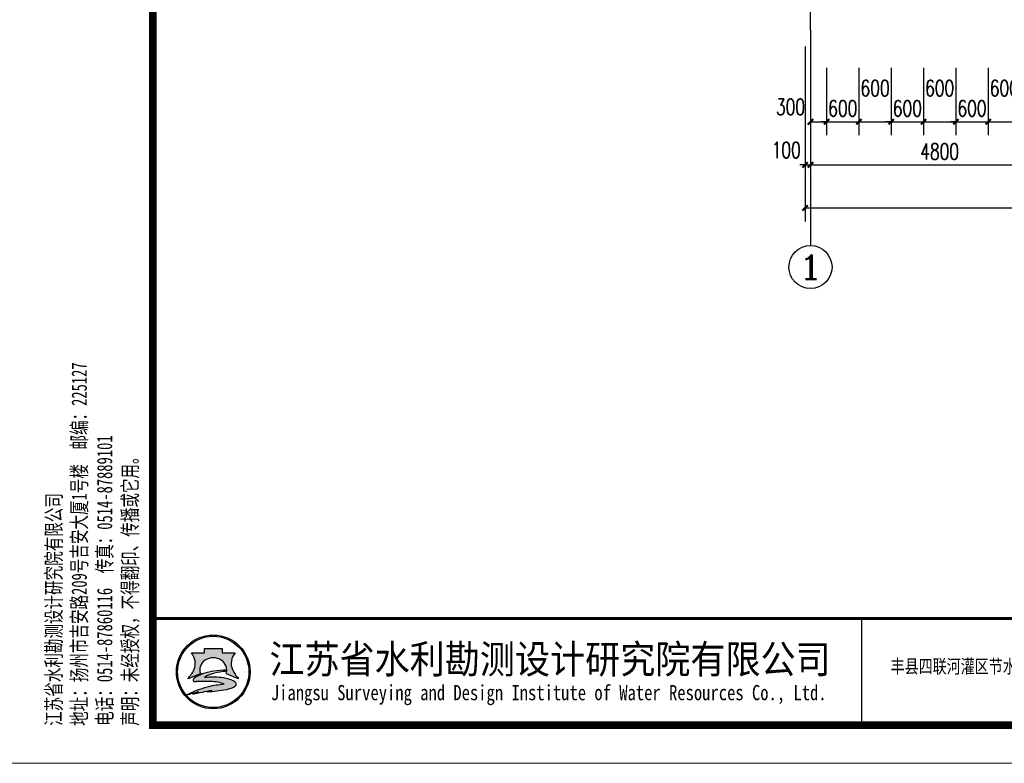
# Model space of a CAD drawing. Extents: x 88237 to 730297, y -11868 to 107702.
# Tile 12 of 49: x 308054 to 326340, y 42769 to 56584. Entities that reach past the tile are written whole.
import ezdxf
from ezdxf.enums import TextEntityAlignment as Align

# ---------------------------------------------------------------- set-up
doc = ezdxf.new("R2010")
doc.units = 0
doc.header["$LTSCALE"] = 1000
doc.header["$MEASUREMENT"] = 0
doc.linetypes.add('DOTE', pattern=[2.4200000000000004, 2, -0.2, 0.02, -0.2])
for name, color, linetype in [('AXIS', 3, 'Continuous'), ('AXIS_TEXT', 7, 'Continuous'), ('DOTE', 1, 'DOTE'), ('PUB_DIM', 3, 'Continuous'), ('图框', 7, 'Continuous')]:
    doc.layers.add(name, color=color, linetype=linetype)
doc.styles.add('_TCH_AXIS', font='COMPLEX', dxfattribs={"bigfont": 'GBCBIG'})
doc.styles.add('_TCH_DIM_T3', font='SIMPLEX', dxfattribs={"width": 0.7058823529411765, "bigfont": 'GBCBIG'})
doc.styles.add('COMPLEX', font='COMPLEX')
doc.styles.add('仿宋', font='FangSong_GB2312.ttf', dxfattribs={"width": 0.7})
doc.styles.add('宋体', font='txt')
doc.dimstyles.new('_TCH_ARCH&&100', dxfattribs={"dimtxt": 297.5, "dimasz": 100, "dimexe": 250, "dimexo": 300, "dimgap": 100, "dimtad": 1, "dimdec": 0, "dimzin": 0, "dimdsep": 46, "dimtxsty": '_TCH_DIM_T3', "dimblk": 'ARCHTICK', "dimcen": 0.09, "dimclrt": 7, "dimazin": 2, "dimtfac": 1, "dimtdec": 0, "dimtix": 1, "dimtmove": 2, "dimatfit": 3, "dimfxl": 1, "dimtolj": 1, "dimtzin": 0, "dimarcsym": 0})

# ---------------------------------------------------------------- blocks, each defined once
blk = doc.blocks.new('_ArchTick')
at = {"color": 0, "linetype": 'ByBlock', "const_width": 0.4}
blk.add_lwpolyline([(-0.5, -0.5), (0.5, 0.5)], dxfattribs=at)
blk = doc.blocks.new('*D172')
at = {"layer": 'Defpoints', "color": 0}
for p in [(326040.0245091, 55987.39317273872), (326640.0245090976, 55987.39317273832), (326640.0245090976, 54687.39317273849)]:
    blk.add_point(p, dxfattribs=at)
at = {"layer": 'PUB_DIM', "color": 0, "lineweight": -2}
for p, q in [((326040.0245091, 55687.39317273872), (326040.0245091, 54437.39317273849)), ((326640.0245090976, 55687.39317273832), (326640.0245090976, 54437.39317273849)), ((326040.0245091, 54687.39317273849), (326640.0245090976, 54687.39317273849))]:
    blk.add_line(p, q, dxfattribs=at)
at = {"layer": 'PUB_DIM', "color": 0, "lineweight": -2, "xscale": 100, "yscale": 100, "zscale": 100, "rotation": 180}
blk.add_blockref('_ArchTick', (326040.0245091, 54687.39317273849), dxfattribs=at)
at = {"layer": 'PUB_DIM', "color": 0, "lineweight": -2, "xscale": 100, "yscale": 100, "zscale": 100}
blk.add_blockref('_ArchTick', (326640.0245090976, 54687.39317273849), dxfattribs=at)
at = {"layer": 'PUB_DIM', "color": 7, "insert": (326340.0245090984, 55312.39317273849), "char_height": 297.5, "attachment_point": 5, "style": '_TCH_DIM_T3'}
blk.add_mtext('\\A1;600', dxfattribs=at)
blk = doc.blocks.new('*D173')
at = {"layer": 'Defpoints', "color": 0}
for p in [(325440.0245091, 55987.39317273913), (326040.0245091, 55987.39317273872), (326040.0245091, 54687.39317273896)]:
    blk.add_point(p, dxfattribs=at)
at = {"layer": 'PUB_DIM', "color": 0, "lineweight": -2}
for p, q in [((325440.0245091, 55687.39317273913), (325440.0245091, 54437.39317273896)), ((326040.0245091, 55687.39317273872), (326040.0245091, 54437.39317273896)), ((325440.0245091, 54687.39317273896), (325340.0245091, 54687.39317273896)), ((325440.0245091, 54687.39317273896), (326040.0245091, 54687.39317273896)), ((326040.0245091, 54687.39317273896), (326140.0245091, 54687.39317273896))]:
    blk.add_line(p, q, dxfattribs=at)
at = {"layer": 'PUB_DIM', "color": 0, "lineweight": -2, "xscale": 100, "yscale": 100, "zscale": 100}
blk.add_blockref('_ArchTick', (325440.0245091, 54687.39317273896), dxfattribs=at)
at = {"layer": 'PUB_DIM', "color": 0, "lineweight": -2, "xscale": 100, "yscale": 100, "zscale": 100, "rotation": 180}
blk.add_blockref('_ArchTick', (326040.0245091, 54687.39317273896), dxfattribs=at)
at = {"layer": 'PUB_DIM', "color": 7, "insert": (325740.0245091, 54936.14317273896), "char_height": 297.5, "attachment_point": 5, "style": '_TCH_DIM_T3'}
blk.add_mtext('\\A1;600', dxfattribs=at)
blk = doc.blocks.new('*D174')
at = {"layer": 'Defpoints', "color": 0}
for p in [(324840.0245090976, 55987.39317273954), (325440.0245091, 55987.39317273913), (325440.0245091, 54687.39317273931)]:
    blk.add_point(p, dxfattribs=at)
at = {"layer": 'PUB_DIM', "color": 0, "lineweight": -2}
for p, q in [((324840.0245090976, 55687.39317273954), (324840.0245090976, 54437.39317273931)), ((325440.0245091, 55687.39317273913), (325440.0245091, 54437.39317273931)), ((324840.0245090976, 54687.39317273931), (325440.0245091, 54687.39317273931))]:
    blk.add_line(p, q, dxfattribs=at)
at = {"layer": 'PUB_DIM', "color": 0, "lineweight": -2, "xscale": 100, "yscale": 100, "zscale": 100, "rotation": 180}
blk.add_blockref('_ArchTick', (324840.0245090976, 54687.39317273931), dxfattribs=at)
at = {"layer": 'PUB_DIM', "color": 0, "lineweight": -2, "xscale": 100, "yscale": 100, "zscale": 100}
blk.add_blockref('_ArchTick', (325440.0245091, 54687.39317273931), dxfattribs=at)
at = {"layer": 'PUB_DIM', "color": 7, "insert": (325140.0245090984, 55312.39317273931), "char_height": 297.5, "attachment_point": 5, "style": '_TCH_DIM_T3'}
blk.add_mtext('\\A1;600', dxfattribs=at)
blk = doc.blocks.new('*D175')
at = {"layer": 'Defpoints', "color": 0}
for p in [(324240.0245091, 55987.39317273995), (324840.0245090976, 55987.39317273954), (324840.0245090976, 54687.39317273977)]:
    blk.add_point(p, dxfattribs=at)
at = {"layer": 'PUB_DIM', "color": 0, "lineweight": -2}
for p, q in [((324240.0245091, 55687.39317273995), (324240.0245091, 54437.39317273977)), ((324840.0245090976, 55687.39317273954), (324840.0245090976, 54437.39317273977)), ((324240.0245091, 54687.39317273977), (324140.0245091, 54687.39317273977)), ((324240.0245091, 54687.39317273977), (324840.0245090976, 54687.39317273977)), ((324840.0245090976, 54687.39317273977), (324940.0245090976, 54687.39317273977))]:
    blk.add_line(p, q, dxfattribs=at)
at = {"layer": 'PUB_DIM', "color": 0, "lineweight": -2, "xscale": 100, "yscale": 100, "zscale": 100}
blk.add_blockref('_ArchTick', (324240.0245091, 54687.39317273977), dxfattribs=at)
at = {"layer": 'PUB_DIM', "color": 0, "lineweight": -2, "xscale": 100, "yscale": 100, "zscale": 100, "rotation": 180}
blk.add_blockref('_ArchTick', (324840.0245090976, 54687.39317273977), dxfattribs=at)
at = {"layer": 'PUB_DIM', "color": 7, "insert": (324540.0245090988, 54936.14317273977), "char_height": 297.5, "attachment_point": 5, "style": '_TCH_DIM_T3'}
blk.add_mtext('\\A1;600', dxfattribs=at)
blk = doc.blocks.new('*D176')
at = {"layer": 'Defpoints', "color": 0}
for p in [(323640.0245090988, 55987.39317274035), (324240.0245091, 55987.39317273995), (324240.0245091, 54687.39317274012)]:
    blk.add_point(p, dxfattribs=at)
at = {"layer": 'PUB_DIM', "color": 0, "lineweight": -2}
for p, q in [((323640.0245090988, 55687.39317274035), (323640.0245090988, 54437.39317274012)), ((324240.0245091, 55687.39317273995), (324240.0245091, 54437.39317274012)), ((323640.0245090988, 54687.39317274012), (324240.0245091, 54687.39317274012))]:
    blk.add_line(p, q, dxfattribs=at)
at = {"layer": 'PUB_DIM', "color": 0, "lineweight": -2, "xscale": 100, "yscale": 100, "zscale": 100, "rotation": 180}
blk.add_blockref('_ArchTick', (323640.0245090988, 54687.39317274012), dxfattribs=at)
at = {"layer": 'PUB_DIM', "color": 0, "lineweight": -2, "xscale": 100, "yscale": 100, "zscale": 100}
blk.add_blockref('_ArchTick', (324240.0245091, 54687.39317274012), dxfattribs=at)
at = {"layer": 'PUB_DIM', "color": 7, "insert": (323940.024509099, 55312.39317274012), "char_height": 297.5, "attachment_point": 5, "style": '_TCH_DIM_T3'}
blk.add_mtext('\\A1;600', dxfattribs=at)
blk = doc.blocks.new('*D177')
at = {"layer": 'Defpoints', "color": 0}
for p in [(323040.0245091, 55987.39317274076), (323640.0245090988, 55987.39317274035), (323640.0245090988, 54687.39317274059)]:
    blk.add_point(p, dxfattribs=at)
at = {"layer": 'PUB_DIM', "color": 0, "lineweight": -2}
for p, q in [((323040.0245091, 55687.39317274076), (323040.0245091, 54437.39317274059)), ((323640.0245090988, 55687.39317274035), (323640.0245090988, 54437.39317274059)), ((323040.0245091, 54687.39317274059), (322940.0245091, 54687.39317274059)), ((323040.0245091, 54687.39317274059), (323640.0245090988, 54687.39317274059)), ((323640.0245090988, 54687.39317274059), (323740.0245090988, 54687.39317274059))]:
    blk.add_line(p, q, dxfattribs=at)
at = {"layer": 'PUB_DIM', "color": 0, "lineweight": -2, "xscale": 100, "yscale": 100, "zscale": 100}
blk.add_blockref('_ArchTick', (323040.0245091, 54687.39317274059), dxfattribs=at)
at = {"layer": 'PUB_DIM', "color": 0, "lineweight": -2, "xscale": 100, "yscale": 100, "zscale": 100, "rotation": 180}
blk.add_blockref('_ArchTick', (323640.0245090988, 54687.39317274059), dxfattribs=at)
at = {"layer": 'PUB_DIM', "color": 7, "insert": (323340.0245090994, 54936.14317274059), "char_height": 297.5, "attachment_point": 5, "style": '_TCH_DIM_T3'}
blk.add_mtext('\\A1;600', dxfattribs=at)
blk = doc.blocks.new('*D178')
at = {"layer": 'Defpoints', "color": 0}
for p in [(322740.024509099, 55987.39317274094), (323040.0245090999, 55987.39317274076), (323040.0245090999, 54687.39317274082)]:
    blk.add_point(p, dxfattribs=at)
at = {"layer": 'PUB_DIM', "color": 0, "lineweight": -2}
for p, q in [((322740.024509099, 55687.39317274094), (322740.024509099, 54437.39317274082)), ((323040.0245090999, 55687.39317274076), (323040.0245090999, 54437.39317274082)), ((322740.024509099, 54687.39317274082), (323040.0245090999, 54687.39317274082))]:
    blk.add_line(p, q, dxfattribs=at)
at = {"layer": 'PUB_DIM', "color": 0, "lineweight": -2, "xscale": 100, "yscale": 100, "zscale": 100, "rotation": 180}
blk.add_blockref('_ArchTick', (322740.024509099, 54687.39317274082), dxfattribs=at)
at = {"layer": 'PUB_DIM', "color": 0, "lineweight": -2, "xscale": 100, "yscale": 100, "zscale": 100}
blk.add_blockref('_ArchTick', (323040.0245090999, 54687.39317274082), dxfattribs=at)
at = {"layer": 'PUB_DIM', "color": 7, "insert": (322370.0245090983, 54962.39317274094), "char_height": 297.5, "attachment_point": 5, "style": '_TCH_DIM_T3'}
blk.add_mtext('\\A1;300', dxfattribs=at)
blk = doc.blocks.new('*D337')
at = {"layer": 'AXIS', "color": 0, "lineweight": -2}
for p, q in [((322640.0240889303, 56087.39317273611), (322640.0240889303, 53637.39317273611)), ((322740.0240889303, 56087.39317273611), (322740.0240889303, 53637.39317273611)), ((322640.0240889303, 53887.39317273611), (322540.0240889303, 53887.39317273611)), ((322640.0240889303, 53887.39317273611), (322740.0240889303, 53887.39317273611)), ((322740.0240889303, 53887.39317273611), (322840.0240889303, 53887.39317273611))]:
    blk.add_line(p, q, dxfattribs=at)
at = {"layer": 'Defpoints', "color": 0}
for p in [(322640.0240889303, 56387.39317273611), (322740.0240889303, 56387.39317273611), (322740.0240889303, 53887.39317273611)]:
    blk.add_point(p, dxfattribs=at)
at = {"layer": 'AXIS', "color": 0, "lineweight": -2, "xscale": 100, "yscale": 100, "zscale": 100}
blk.add_blockref('_ArchTick', (322640.0240889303, 53887.39317273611), dxfattribs=at)
at = {"layer": 'AXIS', "color": 0, "lineweight": -2, "xscale": 100, "yscale": 100, "zscale": 100, "rotation": 180}
blk.add_blockref('_ArchTick', (322740.0240889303, 53887.39317273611), dxfattribs=at)
at = {"layer": 'AXIS', "color": 7, "insert": (322290.0240889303, 54162.39317273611), "char_height": 297.5, "attachment_point": 5, "style": '_TCH_DIM_T3'}
blk.add_mtext('\\A1;100', dxfattribs=at)
blk = doc.blocks.new('*D338')
at = {"layer": 'AXIS', "color": 0, "lineweight": -2}
for p, q in [((322740.0240889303, 56087.39317273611), (322740.0240889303, 53637.39317273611)), ((327540.0240889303, 56087.39317273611), (327540.0240889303, 53637.39317273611)), ((322740.0240889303, 53887.39317273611), (327540.0240889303, 53887.39317273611))]:
    blk.add_line(p, q, dxfattribs=at)
at = {"layer": 'Defpoints', "color": 0}
for p in [(322740.0240889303, 56387.39317273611), (327540.0240889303, 56387.39317273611), (327540.0240889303, 53887.39317273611)]:
    blk.add_point(p, dxfattribs=at)
at = {"layer": 'AXIS', "color": 0, "lineweight": -2, "xscale": 100, "yscale": 100, "zscale": 100, "rotation": 180}
blk.add_blockref('_ArchTick', (322740.0240889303, 53887.39317273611), dxfattribs=at)
at = {"layer": 'AXIS', "color": 0, "lineweight": -2, "xscale": 100, "yscale": 100, "zscale": 100}
blk.add_blockref('_ArchTick', (327540.0240889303, 53887.39317273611), dxfattribs=at)
at = {"layer": 'AXIS', "color": 7, "insert": (325140.0240889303, 54136.14317273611), "char_height": 297.5, "attachment_point": 5, "style": '_TCH_DIM_T3'}
blk.add_mtext('\\A1;4800', dxfattribs=at)
blk = doc.blocks.new('*D347')
at = {"layer": 'AXIS', "color": 0, "lineweight": -2}
for p, q in [((322640.0240889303, 56087.39317273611), (322640.0240889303, 52837.39317273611)), ((354040.0240889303, 56087.39317273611), (354040.0240889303, 52837.39317273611)), ((322640.0240889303, 53087.39317273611), (354040.0240889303, 53087.39317273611))]:
    blk.add_line(p, q, dxfattribs=at)
at = {"layer": 'Defpoints', "color": 0}
for p in [(322640.0240889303, 56387.39317273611), (354040.0240889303, 56387.39317273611), (354040.0240889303, 53087.39317273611)]:
    blk.add_point(p, dxfattribs=at)
at = {"layer": 'AXIS', "color": 0, "lineweight": -2, "xscale": 100, "yscale": 100, "zscale": 100, "rotation": 180}
blk.add_blockref('_ArchTick', (322640.0240889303, 53087.39317273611), dxfattribs=at)
at = {"layer": 'AXIS', "color": 0, "lineweight": -2, "xscale": 100, "yscale": 100, "zscale": 100}
blk.add_blockref('_ArchTick', (354040.0240889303, 53087.39317273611), dxfattribs=at)
at = {"layer": 'AXIS', "color": 7, "insert": (338340.0240889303, 53336.14317273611), "char_height": 297.5, "attachment_point": 5, "style": '_TCH_DIM_T3'}
blk.add_mtext('\\A1;31400', dxfattribs=at)
blk = doc.blocks.new('_AXISO')
blk.add_circle((0, 0), 0.5)
at = {"layer": 'AXIS_TEXT', "style": 'COMPLEX', "width": 1.041666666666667}
blk.add_attdef('A', text='', height=0.56, dxfattribs=at).set_placement((-0.25, -0.28), (0.25, -0.28), align=Align.FIT)
blk = doc.blocks.new('d4trtg')
h = blk.add_hatch(color=152)
h.dxf.hatch_style = 1
h.paths.add_polyline_path([(654246.3193193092, 3899725.409078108, 1), (654149.4769673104, 3899725.409078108, 1)])
h.paths.add_polyline_path([(654244.689577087, 3899725.409078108, 1), (654151.1067095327, 3899725.409078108, 1)], flags=16)
h = blk.add_hatch(color=152)
h.dxf.hatch_style = 1
edge = h.paths.add_edge_path()
edge.add_arc((654216.7300615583, 3899701.144012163), 14.62686968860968, 43.31770961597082, 70.37003522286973)
edge.add_arc((654202.9245894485, 3899662.43781051), 55.72140833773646, 70.37003522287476, 84.52854590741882)
edge.add_arc((654197.052297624, 3899601.131590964), 117.3082280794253, 84.5285459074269, 95.17746754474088)
edge.add_arc((654198.4691254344, 3899704.113250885), 18.32576248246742, 111.7965680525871, 130.9174013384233, ccw=False)
edge.add_arc((654217.4394684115, 3899656.675769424), 69.41576698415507, 98.84274785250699, 111.79656805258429, ccw=False)
edge.add_arc((654228.1102754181, 3899588.085080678), 138.8315339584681, 95.21036804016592, 98.84274785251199, ccw=False)
edge.add_ellipse((654197.8981433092, 3899728.334977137), major_axis=(-17.7501498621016, 0), ratio=0.8776980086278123, start_angle=172.6538623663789, end_angle=176.9129867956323)
edge.add_arc((654213.8325542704, 3899624.955280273), 102.5563365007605, 88.99992913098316, 98.52267106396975)
edge.add_arc((654209.8965974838, 3899651.220285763), 75.99805588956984, 98.5226710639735, 116.8491039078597)
edge.add_arc((654181.1331357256, 3899708.041207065), 12.31168505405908, 116.8491039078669, 139.2900683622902)
edge.add_arc((654173.2830714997, 3899714.795695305), 1.955690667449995, 139.2900683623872, 263.050638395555)
edge.add_arc((654175.1158058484, 3899729.831970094), 17.10324739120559, 263.0506383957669, 272.136251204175)
edge.add_arc((654186.8001782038, 3899416.594006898), 296.3525647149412, 88.46268833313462, 92.13625120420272, ccw=False)
edge.add_arc((654193.3818121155, 3899661.833379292), 51.02489061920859, 68.07113774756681, 88.46268833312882, ccw=False)
edge.add_arc((654234.506227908, 3899496.08092722), 214.2253735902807, 95.91294384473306, 98.79521578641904)
edge.add_arc((654220.8241236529, 3899584.51078353), 124.7433113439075, 98.79521578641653, 117.8496747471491)
edge.add_arc((654806.2087627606, 3897318.850026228), 2461.597634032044, 104.7703900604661, 105.15790668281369, ccw=False)
edge.add_line((654178.6340996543, 3899699.104834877), (654170.5934602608, 3899695.844113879))
edge.add_arc((654384.3496151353, 3898723.49134639), 995.5709910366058, 100.90627282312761, 102.39834375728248, ccw=False)
edge.add_line((654195.9846486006, 3899701.080338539), (654189.8745459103, 3899699.193213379))
edge.add_arc((654166.7652083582, 3899985.305806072), 287.044347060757, 274.6177604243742, 279.6944367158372)
edge.add_arc((654207.3949546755, 3899747.472955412), 45.76599921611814, 279.694436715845, 287.6119267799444)
edge.add_arc((654216.243616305, 3899719.598572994), 16.52082853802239, 287.6119267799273, 311.5140981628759)
edge.add_arc((654225.3686800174, 3899709.289677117), 2.753471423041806, 311.5140981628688, 403.3177096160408)
edge = h.paths.add_edge_path()
edge.add_arc((654242.1391779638, 3899736.786777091), 20.67819482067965, 138.9741968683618, 204.1180883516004, ccw=False)
edge.add_line((654226.5392573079, 3899750.359920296), (654209.5567490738, 3899750.359920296))
edge.add_line((654209.5567490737, 3899750.359920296), (654209.5567490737, 3899756.23053299))
edge.add_line((654209.5567490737, 3899756.23053299), (654186.2395375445, 3899756.23053299))
edge.add_line((654186.2395375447, 3899756.23053299), (654186.2395375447, 3899750.359920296))
edge.add_line((654186.2395375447, 3899750.359920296), (654169.2570293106, 3899750.359920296))
edge.add_arc((654153.6571086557, 3899736.786777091), 20.67819482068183, -24.118088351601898, 41.0258031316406, ccw=False)
edge.add_arc((654138.2813983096, 3899743.670490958), 37.52449961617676, 314.34412131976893, 335.8819116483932, ccw=False)
edge.add_arc((654157.8406418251, 3899747.198545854), 31.08765203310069, 282.3877277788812, 290.1465811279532)
edge.add_arc((654127.1774852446, 3899830.778947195), 120.1152469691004, 290.1465811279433, 296.6495194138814)
edge.add_ellipse((654197.8981433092, 3899728.334977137), major_axis=(-17.7501498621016, 0), ratio=0.8776980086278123, start_angle=176.9129867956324, end_angle=378.37473811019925, ccw=False)
edge.add_ellipse((654197.8981433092, 3899728.334977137), major_axis=(-17.7501498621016, 0), ratio=0.8776980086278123, start_angle=172.653862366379, end_angle=176.9129867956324, ccw=False)
edge.add_ellipse((654197.8981433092, 3899728.334977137), major_axis=(-17.7501498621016, 0), ratio=0.8776980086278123, start_angle=161.6252618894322, end_angle=172.653862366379, ccw=False)
edge.add_arc((654268.6188013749, 3899830.778947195), 120.1152469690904, 243.3504805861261, 249.853418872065)
edge.add_arc((654237.9556447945, 3899747.198545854), 31.08765203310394, 249.8534188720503, 257.61227222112)
edge.add_arc((654257.5148883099, 3899743.670490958), 37.52449961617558, 204.1180883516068, 225.6558786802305, ccw=False)
blk.add_line((655049.1983945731, 3899795.456410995), (655049.1983945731, 3899655.361745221))
at = {"lineweight": 0}
blk.add_line((658071.2404705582, 3899605.327936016), (653868.4004973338, 3899605.327936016), dxfattribs=at)
at = {"lineweight": 0, "const_width": 10.0067618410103}
blk.add_lwpolyline([(654118.5695433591, 3902527.302393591), (658021.2066613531, 3902527.302393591), (658021.2066613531, 3899655.361745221), (654118.5695433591, 3899655.361745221)], close=True, dxfattribs=at)
at = {"lineweight": 0, "const_width": 4.002704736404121}
blk.add_lwpolyline([(658021.2066613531, 3899795.456410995), (654118.5695433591, 3899795.456410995)], dxfattribs=at)
at = {"color": 152}
for points in [[(654181.0529832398, 3899723.423913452, -0.02838203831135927), (654168.5479460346, 3899718.013005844, -0.03386732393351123), (654164.5097554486, 3899716.834668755, 0.09425397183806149), (654172.5302050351, 3899728.337281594, 0.2921547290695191), (654169.2570293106, 3899750.359920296), (654186.2395375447, 3899750.359920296), (654186.2395375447, 3899756.23053299), (654209.5567490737, 3899756.23053299), (654209.5567490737, 3899750.359920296), (654226.5392573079, 3899750.359920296, 0.29215472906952), (654223.2660815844, 3899728.337281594, 0.09425397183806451), (654231.2865311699, 3899716.834668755, -0.03386732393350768), (654227.2483405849, 3899718.013005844, -0.02838203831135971), (654214.7433033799, 3899723.423913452)], [(654215.6225359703, 3899727.495994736, 0.04157472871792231), (654198.6336295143, 3899726.379117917, 0.08013502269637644), (654175.5726574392, 3899719.025681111, 0.09823132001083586), (654171.8006163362, 3899716.071255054, 0.599439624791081), (654173.0464484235, 3899712.85437217, 0.03966424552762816), (654175.7533461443, 3899712.7406093, -0.01603031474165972), (654194.7507043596, 3899712.839904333, -0.08921046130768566), (654212.4373190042, 3899709.166529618, 0.01257694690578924), (654201.7504573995, 3899707.787257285, 0.08333285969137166), (654162.549863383, 3899694.805861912, -0.001690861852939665), (654178.6340996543, 3899699.104834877), (654170.5934602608, 3899695.844113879, -0.006510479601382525), (654195.9846486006, 3899701.080338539), (654189.8745459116, 3899699.193213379, 0.02215480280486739), (654215.101659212, 3899702.360502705, 0.03456031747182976), (654221.242295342, 3899703.852113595, 0.1046726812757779), (654227.1936927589, 3899707.227897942, 0.4234638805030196), (654227.3719977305, 3899711.178677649, 0.1185893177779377), (654221.6438736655, 3899714.920795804, 0.06185687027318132), (654208.2376153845, 3899717.905342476, 0.04649815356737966), (654186.4662944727, 3899717.961197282, -0.08362449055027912), (654191.6645458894, 3899721.128869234, -0.05658197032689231), (654206.7686614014, 3899725.266458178, -0.01585057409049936), (654215.5025964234, 3899726.342960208)]]:
    blk.add_lwpolyline(points, format="xyb", dxfattribs=at)
for radius in [48.42117599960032, 46.79143377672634]:
    blk.add_circle((654197.8981433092, 3899725.409078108), radius, dxfattribs=at)
blk.add_arc((654217.4394684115, 3899656.675769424), 69.41576698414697, 98.8427478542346, 111.796568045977, dxfattribs=at)
for start_param, end_param in [(2.820892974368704, 6.603884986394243), (3.013378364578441, 3.087714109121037)]:
    blk.add_ellipse((654197.8981433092, 3899728.334977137), major_axis=(-17.7501498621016, 0), ratio=0.8776980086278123, start_param=start_param, end_param=end_param, dxfattribs=at)
at = {"style": '宋体'}
for s, height, width, p in [('江苏省水利勘测设计研究院有限公司', 37.52535690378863, 0.9, (654640.1952124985, 3899742.929376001)), ('丰县四联河灌区节水配套改造项目', 18.01217131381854, 0.75, (655225.535190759, 3899732.922628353)), ('Jiangsu Surveying and Design Institute of Water Resources Co., Ltd.', 20.0135236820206, 0.8, (654638.4727689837, 3899695.522921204))]:
    blk.add_text(s, height=height, dxfattribs=dict(at, width=width)).set_placement(p, align=Align.MIDDLE)
at = {"insert": (654101.5093347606, 3899654.544439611), "char_height": 20.0135236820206, "attachment_point": 7, "rotation": 90, "style": '仿宋'}
blk.add_mtext('江苏省水利勘测设计研究院有限公司\\P地址：扬州市吉安路209号吉安大厦1号楼  邮编：225127\\P电话：0514-87860116  传真：0514-87889101\\P声明：未经授权，不得翻印、传播或它用。', dxfattribs=at)

msp = doc.modelspace()

# ---------------------------------------------------------------- linework, layer by layer
at = {"layer": 'AXIS'}
msp.add_line((322740.0240889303, 56387.39317273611), (322740.0240889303, 52387.39317273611), dxfattribs=at)
at = {"layer": 'DOTE'}
msp.add_line((322740.0240889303, 56387.39317273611), (322740.0240889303, 73187.3931727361), dxfattribs=at)

# ---------------------------------------------------------------- block references
at = {"layer": 'AXIS'}
ref = msp.add_blockref('_AXISO', (322740.0240889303, 51987.39317273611), dxfattribs=dict(at, xscale=800, yscale=800, zscale=800))
ref.add_attrib('A', '1', dxfattribs={"layer": 'AXIS_TEXT', "height": 452.5483399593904, "style": '_TCH_AXIS', "width": 2.333333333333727}).set_placement((322513.7499189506, 51761.11900275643), (322966.2982589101, 51761.11900275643), align=Align.FIT)
at = {"layer": '图框', "xscale": 14.14285799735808, "yscale": 14.14285801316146, "zscale": 14.142858}
msp.add_blockref('d4trtg', (-8940579.592836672, -55108795.53352755), dxfattribs=at)

# ---------------------------------------------------------------- dimensions: what is measured, and where the dimension line sits
at = {"layer": 'AXIS'}
dim = msp.add_linear_dim(base=(322740.0240889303, 53887.39317273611), p1=(322640.0240889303, 56387.39317273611), p2=(322740.0240889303, 56387.39317273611), angle=0, dimstyle='_TCH_ARCH&&100', dxfattribs=at)
dim.commit()
dim.dimension.update_dxf_attribs({"geometry": '*D337', "text_midpoint": (322290.0240889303, 54162.39317273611), "dimtype": 161})
for p1, p2, distance, picture, middle in [((322640.0240889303, 56387.39317273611), (354040.0240889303, 56387.39317273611), -3300, '*D347', (338340.0240889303, 53336.14317273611)), ((322740.0240889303, 56387.39317273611), (327540.0240889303, 56387.39317273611), -2500, '*D338', (325140.0240889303, 54136.14317273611))]:
    dim = msp.add_aligned_dim(p1=p1, p2=p2, distance=distance, dimstyle='_TCH_ARCH&&100', dxfattribs=at)
    dim.commit()
    dim.dimension.update_dxf_attribs({"geometry": picture, "text_midpoint": middle})
at = {"layer": 'PUB_DIM'}
for base, p1, p2, angle, picture, middle in [((323040.0245090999, 54687.39317274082), (322740.024509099, 55987.39317274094), (323040.0245090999, 55987.39317274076), 359.99999999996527, '*D178', (322370.0245090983, 54962.39317274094)), ((324240.0245091, 54687.39317274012), (323640.0245090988, 55987.39317274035), (324240.0245091, 55987.39317273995), 359.9999999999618, '*D176', (323940.024509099, 55312.39317274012)), ((325440.0245091, 54687.39317273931), (324840.0245090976, 55987.39317273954), (325440.0245091, 55987.39317273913), 359.9999999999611, '*D174', (325140.0245090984, 55312.39317273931)), ((326640.0245090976, 54687.39317273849), (326040.0245091, 55987.39317273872), (326640.0245090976, 55987.39317273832), 359.9999999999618, '*D172', (326340.0245090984, 55312.39317273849))]:
    dim = msp.add_linear_dim(base=base, p1=p1, p2=p2, angle=angle, dimstyle='_TCH_ARCH&&100', dxfattribs=at)
    dim.commit()
    dim.dimension.update_dxf_attribs({"geometry": picture, "text_midpoint": middle, "dimtype": 161})
for p1, p2, distance, picture, middle in [((323040.0245091, 55987.39317274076), (323640.0245090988, 55987.39317274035), -1299.99999999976, '*D177', (323340.0245090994, 54936.14317274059)), ((324240.0245091, 55987.39317273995), (324840.0245090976, 55987.39317273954), -1299.9999999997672, '*D175', (324540.0245090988, 54936.14317273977)), ((325440.0245091, 55987.39317273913), (326040.0245091, 55987.39317273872), -1299.99999999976, '*D173', (325740.0245091, 54936.14317273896))]:
    dim = msp.add_aligned_dim(p1=p1, p2=p2, distance=distance, dimstyle='_TCH_ARCH&&100', dxfattribs=at)
    dim.commit()
    dim.dimension.update_dxf_attribs({"geometry": picture, "text_midpoint": middle})

doc.saveas('drawing.dxf')
